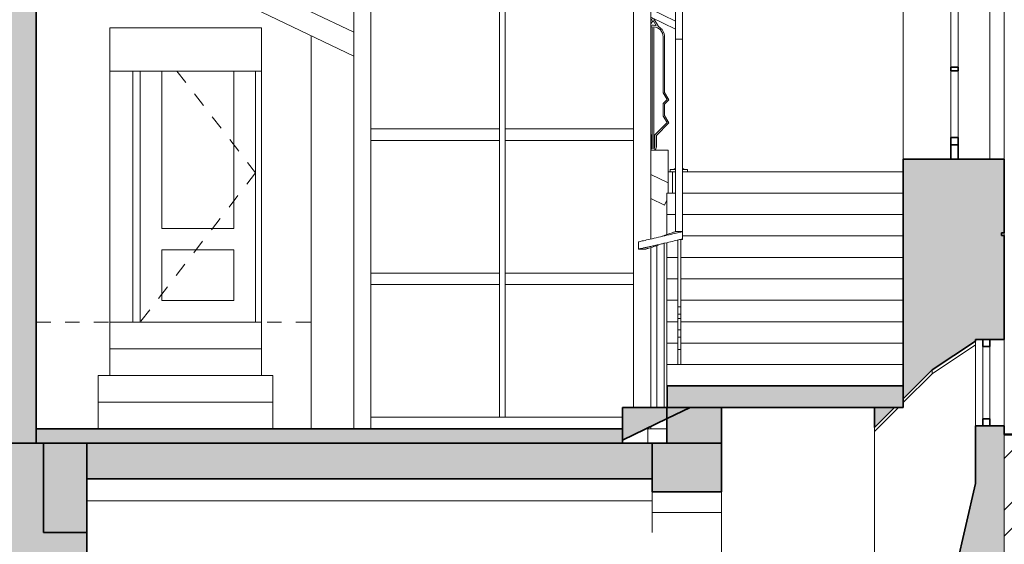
# Model space of a CAD drawing. Header units: metres. Extents: x -2.8 to 28.4, y -7 to 24.8.
# Tile 3 of 14: x 7.9 to 14.7, y -1.5 to 2.1. Entities that reach past the tile are written whole.
import ezdxf

# ---------------------------------------------------------------- set-up
doc = ezdxf.new("R2010")
doc.units = ezdxf.units.M
doc.linetypes.add('AV - Carkovana 2mm', pattern=[0.0027, 0.002, -0.0007])
doc.linetypes.add('AV - Tecka 1mm', pattern=[0.001, 0, -0.001])
for name, color, linetype, lineweight in [('AV-LEGENDY', 7, 'Continuous', 18), ('AV-SRAFY', 7, 'Continuous', 35), ('AV-STAVBA', 7, 'Continuous', 18)]:
    doc.layers.add(name, color=color, linetype=linetype, lineweight=lineweight)
doc.layers.add('AV-MISTNOSTI', color=7, linetype='AV - Tecka 1mm', lineweight=13, true_color=0x85cf54)

# ---------------------------------------------------------------- blocks, each defined once
blk = doc.blocks.new('DO_1-L_Obl__členěné_11 - 800x2070-1022866-Řez A-A_')
at = {"layer": 'AV-STAVBA'}
for p, q in [((8.7082, 1.74), (8.7082, 0)), ((8.7582, 0), (8.7582, 1.74)), ((8.7582, 1.74), (8.7582, 0)), ((8.9082, 0.65), (8.9082, 1.74)), ((9.4082, 1.74), (9.4082, 0.65)), ((9.5582, 1.74), (9.5582, 0)), ((9.5582, 0), (9.5582, 1.74)), ((9.4082, 0.65), (8.9082, 0.65)), ((8.9082, 0.15), (8.9082, 0.5)), ((8.9082, 0.5), (9.4082, 0.5)), ((9.4082, 0.5), (9.4082, 0.15)), ((9.4082, 0.15), (8.9082, 0.15))]:
    blk.add_line(p, q, dxfattribs=at)
at = {"layer": 'AV-STAVBA', "linetype": 'AV - Carkovana 2mm'}
for p, q in [((9.0133, 1.74), (9.5582, 1.035)), ((9.5582, 1.035), (8.7582, 0))]:
    blk.add_line(p, q, dxfattribs=at)
blk = doc.blocks.new('WI_1-1_sklepní_s příčlemi_s klenutým nadpražím_2x šikmý parapet_ nadpraží - 1200x600-1035326-Řez A-A_')
at = {"layer": 'AV-STAVBA', "lineweight": 35}
for p, q in [((14.5982, -0.12), (14.5982, -0.17)), ((14.6482, -0.12), (14.5982, -0.12)), ((14.6482, -0.17), (14.6482, -0.12)), ((14.5982, -0.17), (14.6482, -0.17)), ((14.5982, -0.67), (14.5982, -0.72)), ((14.6482, -0.67), (14.5982, -0.67)), ((14.6482, -0.72), (14.6482, -0.67)), ((14.5982, -0.72), (14.6482, -0.72))]:
    blk.add_line(p, q, dxfattribs=at)
at = {"layer": 'AV-STAVBA'}
for p, q in [((14.5982, -0.67), (14.5982, -0.17)), ((14.6482, -0.17), (14.6482, -0.67))]:
    blk.add_line(p, q, dxfattribs=at)
blk = doc.blocks.new('Obdélníková příčel - Koncepční příčel interiérová 80_40-1045390-Řez A-A_')
at = {"layer": 'AV-STAVBA'}
blk.add_line((11.2682, -0.66), (12.1016, -0.66), dxfattribs=at)
blk = doc.blocks.new('L Corner Mullion - 100x100-1045031-Řez A-A_')
at = {"layer": 'AV-STAVBA'}
for p, q in [((12.1782, 0.29), (12.1782, 1.29)), ((12.2982, 1.29), (12.2982, 0.5762)), ((12.2982, 0.5173), (12.2982, 0.29))]:
    blk.add_line(p, q, dxfattribs=at)
blk = doc.blocks.new('L Corner Mullion - 100x100-V2-Řez A-A_')
at = {"layer": 'AV-STAVBA'}
for p, q in [((12.1782, 1.29), (12.1782, 2.29)), ((12.2982, 2.29), (12.2982, 1.29))]:
    blk.add_line(p, q, dxfattribs=at)
blk = doc.blocks.new('Obdélníková příčel - Koncepční příčel interiérová 80_40-1045391-Řez A-A_')
at = {"layer": 'AV-STAVBA'}
for p, q in [((11.2882, 0.26), (11.2882, 0.34)), ((12.1782, 0.34), (11.2882, 0.34)), ((12.1782, 0.34), (12.1782, 0.26)), ((12.1782, 0.26), (11.2882, 0.26))]:
    blk.add_line(p, q, dxfattribs=at)
blk = doc.blocks.new('L Corner Mullion - 100x100-1045734-Řez A-A_')
at = {"layer": 'AV-STAVBA'}
for p, q in [((10.2382, -0.74), (10.2382, 0.3)), ((10.3582, 0.3), (10.3582, -0.74))]:
    blk.add_line(p, q, dxfattribs=at)
blk = doc.blocks.new('L Corner Mullion - 100x100-1045567-Řez A-A_')
at = {"layer": 'AV-STAVBA'}
for p, q in [((10.2382, 0.3), (10.2382, 1.54)), ((10.3582, 1.54), (10.3582, 0.3))]:
    blk.add_line(p, q, dxfattribs=at)
blk = doc.blocks.new('L Corner Mullion - 100x100-1395334-Řez A-A_')
at = {"layer": 'AV-STAVBA'}
for p, q in [((10.2382, 1.54), (10.2382, 2.3)), ((10.3582, 2.3), (10.3582, 1.54))]:
    blk.add_line(p, q, dxfattribs=at)
blk = doc.blocks.new('Obdélníková příčel - Koncepční příčel interiérová 80_40-1045393-Řez A-A_')
at = {"layer": 'AV-STAVBA'}
for p, q in [((10.3582, -0.74), (10.3582, -0.66)), ((10.3582, -0.66), (11.2682, -0.66))]:
    blk.add_line(p, q, dxfattribs=at)
blk = doc.blocks.new('Obdélníková příčel - Koncepční příčel interiérová 40_40-1045115-Řez A-A_')
at = {"layer": 'AV-STAVBA'}
for p, q in [((11.2482, 0.3), (11.2482, -0.66)), ((11.2882, 0.3), (11.2882, -0.66)), ((11.2882, -0.66), (11.2482, -0.66))]:
    blk.add_line(p, q, dxfattribs=at)
blk = doc.blocks.new('Obdélníková příčel - Koncepční příčel interiérová 40_40-1045116-Řez A-A_')
at = {"layer": 'AV-STAVBA'}
for p, q in [((11.2482, 1.3), (11.2482, 0.3)), ((11.2882, 1.3), (11.2882, 0.3))]:
    blk.add_line(p, q, dxfattribs=at)
blk = doc.blocks.new('WI_2222_bez středního sloupku - 1400x3440-1056768-Řez A-A_')
at = {"layer": 'AV-STAVBA', "lineweight": 35}
for p, q in [((14.3782, 4.5125), (14.3782, 4.4606)), ((14.4282, 4.5125), (14.3782, 4.5125)), ((14.4282, 4.4606), (14.4282, 4.5125)), ((14.3782, 4.4606), (14.4282, 4.4606)), ((14.3782, 4.4606), (14.3782, 4.4085)), ((14.4282, 4.4606), (14.3782, 4.4606)), ((14.4282, 4.4085), (14.4282, 4.4606)), ((14.3782, 4.4085), (14.4282, 4.4085)), ((14.3782, 3.7925), (14.3782, 3.7675)), ((14.4282, 3.7925), (14.3782, 3.7925)), ((14.3782, 3.7675), (14.4282, 3.7675)), ((14.4282, 3.7675), (14.4282, 3.7925)), ((14.3782, 3.18), (14.3782, 3.13)), ((14.4282, 3.18), (14.3782, 3.18)), ((14.4282, 3.13), (14.4282, 3.18)), ((14.3782, 3.13), (14.3782, 2.98)), ((14.4282, 3.13), (14.3782, 3.13)), ((14.3782, 3.13), (14.4282, 3.13)), ((14.4282, 2.98), (14.4282, 3.13)), ((14.3782, 2.98), (14.4282, 2.98)), ((14.3782, 2.98), (14.3782, 2.93)), ((14.4282, 2.98), (14.3782, 2.98)), ((14.4282, 2.93), (14.4282, 2.98)), ((14.3782, 2.93), (14.4282, 2.93)), ((14.3782, 2.43), (14.3782, 2.38)), ((14.4282, 2.43), (14.3782, 2.43)), ((14.4282, 2.38), (14.4282, 2.43)), ((14.3782, 2.38), (14.3782, 2.28)), ((14.4282, 2.38), (14.3782, 2.38)), ((14.3782, 2.38), (14.4282, 2.38)), ((14.4282, 2.28), (14.4282, 2.38)), ((14.3782, 2.28), (14.4282, 2.28)), ((14.3782, 2.28), (14.3782, 2.23)), ((14.4282, 2.28), (14.3782, 2.28)), ((14.4282, 2.23), (14.4282, 2.28)), ((14.3782, 2.23), (14.4282, 2.23)), ((14.3782, 1.7675), (14.3782, 1.7425)), ((14.4282, 1.7675), (14.3782, 1.7675)), ((14.3782, 1.7425), (14.4282, 1.7425)), ((14.4282, 1.7425), (14.4282, 1.7675)), ((14.3782, 1.28), (14.3782, 1.23)), ((14.4282, 1.28), (14.3782, 1.28)), ((14.3782, 1.23), (14.3782, 1.13)), ((14.4282, 1.23), (14.3782, 1.23)), ((14.3782, 1.23), (14.4282, 1.23)), ((14.4282, 1.23), (14.4282, 1.28)), ((14.4282, 1.13), (14.4282, 1.23)), ((14.3782, 1.13), (14.4282, 1.13))]:
    blk.add_line(p, q, dxfattribs=at)
at = {"layer": 'AV-STAVBA'}
for p, q in [((14.3782, 3.7925), (14.3782, 4.4085)), ((14.4282, 4.4085), (14.4282, 3.7925)), ((14.3782, 3.18), (14.3782, 3.7675)), ((14.4282, 3.7675), (14.4282, 3.18)), ((14.3782, 2.43), (14.3782, 2.93)), ((14.4282, 2.93), (14.4282, 2.43)), ((14.3782, 1.7675), (14.3782, 2.23)), ((14.4282, 2.23), (14.4282, 1.7675)), ((14.3782, 1.28), (14.3782, 1.7425)), ((14.4282, 1.7425), (14.4282, 1.28))]:
    blk.add_line(p, q, dxfattribs=at)
blk = doc.blocks.new('Railing - BA_Panel zábradlí-1390620-Řez A-A_')
at = {"layer": 'AV-STAVBA'}
for p, q in [((12.4856, 0.5684), (12.4856, 0.5201)), ((12.5056, 0.5201), (12.5056, 0.574)), ((12.4856, 0.1057), (12.4856, 0.5201)), ((12.5056, 0.5201), (12.5056, 0.1057)), ((12.4856, 0.0557), (12.4856, 0.1057)), ((12.5056, 0.1057), (12.4856, 0.1057)), ((12.5056, 0.1057), (12.5056, 0.0557)), ((12.4856, 0.0257), (12.4856, 0.0557)), ((12.5056, 0.0557), (12.4856, 0.0557)), ((12.4856, -0.0543), (12.4856, 0.0257)), ((12.5056, 0.0257), (12.4856, 0.0257)), ((12.5056, 0.0557), (12.5056, 0.0257)), ((12.5056, 0.0257), (12.5056, -0.0543)), ((12.4856, -0.1043), (12.4856, -0.0543)), ((12.5056, -0.0543), (12.4856, -0.0543)), ((12.5056, -0.0543), (12.5056, -0.1043)), ((12.4856, -0.1907), (12.4856, -0.1043)), ((12.5056, -0.1043), (12.4856, -0.1043)), ((12.5056, -0.1043), (12.5056, -0.1907)), ((12.4856, -0.2707), (12.4856, -0.1907)), ((12.4856, -0.1907), (12.5056, -0.1907)), ((12.5056, -0.1907), (12.5056, -0.2707)), ((12.4856, -0.2707), (12.4856, -0.2943)), ((12.5056, -0.2943), (12.5056, -0.2707))]:
    blk.add_line(p, q, dxfattribs=at)
blk = doc.blocks.new('Railing - BA_Zdobný sloupek zábradlí-V24-Řez A-A_')
at = {"layer": 'AV-STAVBA'}
for p, q in [((12.4832, 2.2055), (12.4832, 2.1629)), ((12.4832, 2.2055), (12.5032, 2.2055)), ((12.5032, 2.1629), (12.5032, 2.2055)), ((12.4682, 2.1629), (12.5182, 2.1629)), ((12.4682, 2.1629), (12.4682, 2.0872)), ((12.5182, 1.9629), (12.5182, 2.1629)), ((12.4682, 2.0318), (12.4682, 1.9629)), ((12.4332, 1.0579), (12.4332, 1.0429)), ((12.4332, 1.0579), (12.4676, 1.0579)), ((12.4682, 1.0684), (12.4532, 1.0579)), ((12.4676, 1.0429), (12.4558, 1.0429)), ((12.5332, 1.0579), (12.5182, 1.0684)), ((12.5189, 1.0579), (12.5532, 1.0579)), ((12.5306, 1.0429), (12.5189, 1.0429)), ((12.5532, 1.0429), (12.5532, 1.0579))]:
    blk.add_line(p, q, dxfattribs=at)
at = {"layer": 'AV-STAVBA', "flags": 128}
for points in [[(12.4832, 2.2055), (12.4825, 2.206), (12.4819, 2.2064), (12.4812, 2.2069), (12.4806, 2.2074), (12.48, 2.2079), (12.4794, 2.2084), (12.4788, 2.209), (12.4783, 2.2096), (12.4777, 2.2102), (12.4773, 2.2108), (12.4768, 2.2114), (12.4763, 2.2121), (12.4759, 2.2128), (12.4755, 2.2135), (12.4752, 2.2142), (12.4748, 2.2149), (12.4745, 2.2157), (12.4743, 2.2164), (12.474, 2.2172), (12.4738, 2.218), (12.4736, 2.2187), (12.4735, 2.2195), (12.4734, 2.2203), (12.4733, 2.2211), (12.4732, 2.2219), (12.4732, 2.2227), (12.4732, 2.2235), (12.4733, 2.2243), (12.4733, 2.2251), (12.4734, 2.2259), (12.4736, 2.2267), (12.4737, 2.2275), (12.4739, 2.2282), (12.4742, 2.229), (12.4744, 2.2298), (12.4747, 2.2305), (12.4751, 2.2312), (12.4754, 2.232), (12.4758, 2.2327), (12.4762, 2.2334), (12.4766, 2.234), (12.4771, 2.2347), (12.4776, 2.2353), (12.4781, 2.2359), (12.4786, 2.2365), (12.4792, 2.2371), (12.4798, 2.2377), (12.4804, 2.2382), (12.481, 2.2387), (12.4816, 2.2392), (12.4823, 2.2396), (12.483, 2.24), (12.4837, 2.2404), (12.4844, 2.2408), (12.4851, 2.2411), (12.4858, 2.2414), (12.4866, 2.2417), (12.4873, 2.242), (12.4881, 2.2422), (12.4889, 2.2424), (12.4897, 2.2425), (12.4905, 2.2427), (12.4912, 2.2428), (12.492, 2.2428), (12.4928, 2.2429), (12.4932, 2.2429)], [(12.4932, 2.2429), (12.494, 2.2428), (12.4948, 2.2428), (12.4956, 2.2427), (12.4964, 2.2426), (12.4972, 2.2425), (12.498, 2.2423), (12.4987, 2.2421), (12.4995, 2.2418), (12.5003, 2.2416), (12.501, 2.2413), (12.5017, 2.241), (12.5024, 2.2406), (12.5031, 2.2402), (12.5038, 2.2398), (12.5045, 2.2394), (12.5052, 2.2389), (12.5058, 2.2384), (12.5064, 2.2379), (12.507, 2.2374), (12.5076, 2.2368), (12.5081, 2.2362), (12.5086, 2.2356), (12.5091, 2.235), (12.5096, 2.2343), (12.51, 2.2337), (12.5105, 2.233), (12.5108, 2.2323), (12.5112, 2.2316), (12.5115, 2.2308), (12.5118, 2.2301), (12.5121, 2.2294), (12.5124, 2.2286), (12.5126, 2.2278), (12.5128, 2.227), (12.5129, 2.2263), (12.513, 2.2255), (12.5131, 2.2247), (12.5132, 2.2239), (12.5132, 2.2231), (12.5132, 2.2223), (12.5132, 2.2215), (12.5131, 2.2207), (12.513, 2.2199), (12.5128, 2.2191), (12.5127, 2.2183), (12.5125, 2.2175), (12.5123, 2.2168), (12.512, 2.216), (12.5117, 2.2153), (12.5114, 2.2145), (12.511, 2.2138), (12.5107, 2.2131), (12.5103, 2.2124), (12.5098, 2.2117), (12.5094, 2.2111), (12.5089, 2.2104), (12.5084, 2.2098), (12.5079, 2.2092), (12.5073, 2.2087), (12.5067, 2.2081), (12.5061, 2.2076), (12.5055, 2.2071), (12.5049, 2.2066), (12.5042, 2.2061), (12.5035, 2.2057), (12.5032, 2.2055)]]:
    blk.add_lwpolyline(points, dxfattribs=at)
blk = doc.blocks.new('Railing - Railing-1388629-Řez A-A_')
at = {"layer": 'AV-STAVBA'}
for p, q in [((12.5182, 1.9629), (12.4682, 1.9629)), ((12.4682, 1.9629), (12.4682, 0.6291)), ((12.5182, 0.6291), (12.5182, 1.9629)), ((12.5182, 0.6291), (12.4682, 0.6291)), ((12.4682, 0.6291), (12.4682, 0.6265)), ((12.5182, 0.5737), (12.5182, 0.6291)), ((12.5044, 0.5737), (12.5182, 0.5737))]:
    blk.add_line(p, q, dxfattribs=at)
for name in ['Railing - BA_Zdobný sloupek zábradlí-V24-Řez A-A_', 'Railing - BA_Panel zábradlí-1390620-Řez A-A_']:
    blk.add_blockref(name, (0, 0))
blk = doc.blocks.new('Railing - BA_Panel zábradlí-1390691-Řez A-A_')
at = {"layer": 'AV-STAVBA'}
for p, q in [((9.8307, 3.2959), (9.7955, 3.2373)), ((9.811, 3.2436), (9.8332, 3.2807)), ((9.8332, 3.2807), (9.8555, 3.2436)), ((9.8709, 3.2373), (9.8378, 3.2924)), ((9.8282, 3.2366), (9.8282, 2.391)), ((9.8382, 2.391), (9.8382, 3.2366)), ((9.7532, 3.1667), (9.7532, 2.78)), ((9.7632, 2.7772), (9.7632, 3.1667)), ((9.9032, 3.1667), (9.9032, 2.7772)), ((9.9132, 2.78), (9.9132, 3.1667)), ((9.7532, 2.78), (9.7232, 2.73)), ((9.7232, 2.73), (9.7532, 2.7)), ((9.7358, 2.7316), (9.7632, 2.7772)), ((9.7632, 2.7041), (9.7358, 2.7316)), ((9.9032, 2.7772), (9.9306, 2.7316)), ((9.9306, 2.7316), (9.9032, 2.7041)), ((9.9432, 2.73), (9.9132, 2.78)), ((9.9132, 2.7), (9.9432, 2.73)), ((9.7532, 2.7), (9.7532, 2.62)), ((9.7632, 2.6172), (9.7632, 2.7041)), ((9.9032, 2.7041), (9.9032, 2.6172)), ((9.9132, 2.62), (9.9132, 2.7)), ((9.7532, 2.62), (9.7232, 2.57)), ((9.7358, 2.5716), (9.7632, 2.6172)), ((9.9032, 2.6172), (9.9306, 2.5716)), ((9.9432, 2.57), (9.9132, 2.62)), ((9.7232, 2.57), (9.8096, 2.4836)), ((9.8196, 2.4877), (9.7358, 2.5716)), ((9.9306, 2.5716), (9.8468, 2.4877)), ((9.8568, 2.4836), (9.9432, 2.57)), ((9.8096, 2.4836), (9.8096, 2.4036)), ((9.8196, 2.4036), (9.8196, 2.4877)), ((9.8468, 2.4877), (9.8468, 2.4036)), ((9.8568, 2.4036), (9.8568, 2.4836))]:
    blk.add_line(p, q, dxfattribs=at)
for centre, radius, start, end in [((9.8332, 3.1667), 0.08, 118.09006, 180), ((9.8332, 3.1667), 0.07, 94.09604, 180), ((9.8332, 3.1667), 0.08, 73.85468, 106.14532), ((9.8332, 3.1667), 0.07, 0, 85.90396), ((9.8332, 3.1667), 0.08, 360, 61.90994), ((9.8332, 2.4036), 0.0236, 180, 360), ((9.8332, 2.4036), 0.0136, 180, 248.37972), ((9.8332, 2.4036), 0.0136, 291.62028, 0)]:
    blk.add_arc(centre, radius, start, end, dxfattribs=at)
blk = doc.blocks.new('Railing - BA_Panel zábradlí-V25-Řez A-A_')
at = {"layer": 'AV-STAVBA'}
for p, q in [((10.1407, 3.1473), (10.1055, 3.0887)), ((10.1809, 3.0887), (10.1478, 3.1439)), ((10.121, 3.095), (10.1432, 3.1321)), ((10.1382, 3.088), (10.1382, 2.2424)), ((10.1432, 3.1321), (10.1655, 3.095)), ((10.1482, 2.2424), (10.1482, 3.088)), ((10.0632, 3.0182), (10.0632, 2.6314)), ((10.0732, 2.6287), (10.0732, 3.0182)), ((10.2132, 3.0182), (10.2132, 2.6287)), ((10.2232, 2.6314), (10.2232, 3.0182)), ((10.0632, 2.6314), (10.0332, 2.5814)), ((10.0458, 2.583), (10.0732, 2.6287)), ((10.2132, 2.6287), (10.2382, 2.587)), ((10.2382, 2.6064), (10.2232, 2.6314)), ((10.0332, 2.5814), (10.0632, 2.5514)), ((10.0732, 2.5556), (10.0458, 2.583)), ((10.0632, 2.5514), (10.0632, 2.4714)), ((10.0732, 2.4687), (10.0732, 2.5556)), ((10.2382, 2.5806), (10.2132, 2.5556)), ((10.2132, 2.5556), (10.2132, 2.4687)), ((10.2232, 2.5514), (10.2382, 2.5664)), ((10.2232, 2.4714), (10.2232, 2.5514)), ((10.0632, 2.4714), (10.0332, 2.4214)), ((10.0458, 2.423), (10.0732, 2.4687)), ((10.2132, 2.4687), (10.2382, 2.427)), ((10.2382, 2.4464), (10.2232, 2.4714)), ((10.0332, 2.4214), (10.1196, 2.335)), ((10.1296, 2.3391), (10.0458, 2.423)), ((10.2382, 2.4206), (10.1568, 2.3391)), ((10.1668, 2.335), (10.2382, 2.4064)), ((10.1196, 2.335), (10.1196, 2.255)), ((10.1296, 2.255), (10.1296, 2.3391)), ((10.1568, 2.3391), (10.1568, 2.255)), ((10.1668, 2.255), (10.1668, 2.335))]:
    blk.add_line(p, q, dxfattribs=at)
for centre, radius, start, end in [((10.1432, 3.0182), 0.08, 118.09006, 180), ((10.1432, 3.0182), 0.07, 94.09604, 180), ((10.1432, 3.0182), 0.08, 73.85468, 106.14532), ((10.1432, 3.0182), 0.07, 0, 85.90396), ((10.1432, 3.0182), 0.08, 360, 61.90994), ((10.1432, 2.255), 0.0236, 180, 360), ((10.1432, 2.255), 0.0136, 180, 248.37972), ((10.1432, 2.255), 0.0136, 291.62028, 0)]:
    blk.add_arc(centre, radius, start, end, dxfattribs=at)
blk = doc.blocks.new('Railing - BA_Panel zábradlí-V26-Řez A-A_')
at = {"layer": 'AV-STAVBA'}
for p, q in [((12.3107, 2.1073), (12.2982, 2.0865)), ((12.2982, 2.0671), (12.3132, 2.0921)), ((12.3082, 2.048), (12.3082, 1.2024)), ((12.3132, 2.0921), (12.3355, 2.055)), ((12.3509, 2.0487), (12.3178, 2.1039)), ((12.3182, 1.2024), (12.3182, 2.048)), ((12.3832, 1.9782), (12.3832, 1.5887)), ((12.3932, 1.5914), (12.3932, 1.9782)), ((12.3832, 1.5887), (12.4106, 1.543)), ((12.4232, 1.5414), (12.3932, 1.5914)), ((12.4106, 1.543), (12.3832, 1.5156)), ((12.3832, 1.5156), (12.3832, 1.4287)), ((12.3932, 1.5114), (12.4232, 1.5414)), ((12.3932, 1.4314), (12.3932, 1.5114)), ((12.4106, 1.383), (12.3268, 1.2991)), ((12.3368, 1.295), (12.4232, 1.3814)), ((12.3832, 1.4287), (12.4106, 1.383)), ((12.4232, 1.3814), (12.3932, 1.4314)), ((12.2996, 1.2991), (12.2982, 1.3006)), ((12.2996, 1.215), (12.2996, 1.2991)), ((12.3268, 1.2991), (12.3268, 1.215)), ((12.3368, 1.215), (12.3368, 1.295))]:
    blk.add_line(p, q, dxfattribs=at)
for centre, radius, start, end in [((12.3132, 1.9782), 0.08, 73.85468, 100.85507), ((12.3132, 1.9782), 0.07, 94.09604, 102.4634), ((12.3132, 1.9782), 0.07, 0, 85.90396), ((12.3132, 1.9782), 0.08, 360, 61.90994), ((12.3132, 1.215), 0.0236, 230.12132, 360), ((12.3132, 1.215), 0.0136, 180, 248.37972), ((12.3132, 1.215), 0.0136, 291.62028, 0)]:
    blk.add_arc(centre, radius, start, end, dxfattribs=at)
blk = doc.blocks.new('Railing - Railing-1390515-Řez A-A_')
at = {"layer": 'AV-STAVBA'}
for p, q in [((9.6682, 3.4292), (10.2382, 3.156)), ((9.6682, 3.3737), (10.2382, 3.1005)), ((12.2982, 2.1687), (12.4682, 2.0872)), ((12.2982, 2.1133), (12.4682, 2.0318)), ((12.4682, 2.0872), (12.4682, 2.0318))]:
    blk.add_line(p, q, dxfattribs=at)
for name in ['Railing - BA_Panel zábradlí-1390691-Řez A-A_', 'Railing - BA_Panel zábradlí-V25-Řez A-A_', 'Railing - BA_Panel zábradlí-V26-Řez A-A_']:
    blk.add_blockref(name, (0, 0))
blk = doc.blocks.new('L Corner Mullion - 100x100-1398213-Řez A-A_')
at = {"layer": 'AV-STAVBA'}
for p, q in [((12.1782, -0.5914), (12.1782, 0.29)), ((12.2982, 0.29), (12.2982, -0.5914)), ((12.2982, -0.74), (12.2635, -0.74)), ((12.2982, -0.7234), (12.2982, -0.74))]:
    blk.add_line(p, q, dxfattribs=at)
blk = doc.blocks.new('Railing - R_25 mm-1399304-Řez A-A_')
at = {"layer": 'AV-STAVBA'}
for p, q in [((12.3907, -0.5914), (12.3907, 0.5488)), ((12.3407, 0.5349), (12.3407, -0.5914))]:
    blk.add_line(p, q, dxfattribs=at)
blk = doc.blocks.new('Railing - Railing-1399114-Řez A-A_')
at = {"layer": 'AV-STAVBA'}
for p, q in [((12.5182, 0.6271), (12.4682, 0.6271)), ((12.5182, 0.5771), (12.5182, 0.6271)), ((12.2132, 0.5566), (12.2132, 0.5066)), ((12.2132, 0.5566), (12.2132, 0.5066)), ((12.2132, 0.5066), (12.2632, 0.5066)), ((12.2132, 0.5066), (12.2632, 0.5066))]:
    blk.add_line(p, q, dxfattribs=at)
for points in [[(12.4682, 0.6271), (12.4682, 0.6271), (12.4629, 0.6253), (12.4401, 0.6175), (12.406, 0.6057), (12.3791, 0.5965), (12.3657, 0.5919)], [(12.3657, 0.5919), (12.3857, 0.5965), (12.4256, 0.6057), (12.4763, 0.6175), (12.5103, 0.6253), (12.5182, 0.6271), (12.5182, 0.6271)], [(12.2132, 0.5566), (12.2132, 0.5566), (12.2211, 0.5584), (12.2551, 0.5663), (12.3058, 0.578), (12.3457, 0.5872), (12.3657, 0.5919)]]:
    blk.add_open_spline(points, degree=3, dxfattribs=at)
for points, knots in [([(12.2132, 0.5066), (12.2132, 0.5066), (12.2155, 0.5071), (12.2258, 0.5093), (12.2422, 0.5129), (12.264, 0.5177), (12.2898, 0.5234), (12.3185, 0.5298), (12.3488, 0.5367), (12.3894, 0.546), (12.4375, 0.5573), (12.4832, 0.5684), (12.5118, 0.5755), (12.5182, 0.5771), (12.5182, 0.5771)], [-3.141593, -3.141593, -3.141593, -3.141593, -2.945243, -2.748894, -2.552544, -2.356194, -2.159845, -1.963495, -1.767146, -1.570796, -1.178097, -0.785398, -0.392699, 0, 0, 0, 0]), ([(12.2632, 0.5066), (12.2632, 0.5066), (12.27, 0.5086), (12.2982, 0.5172), (12.3288, 0.5269), (12.3473, 0.533), (12.352, 0.5345)], [-3.141593, -3.141593, -3.141593, -3.141593, -2.748894, -2.356194, -1.963495, -1.82923, -1.82923, -1.82923, -1.82923])]:
    blk.add_open_spline(points, degree=3, knots=knots, dxfattribs=at)
blk.add_blockref('Railing - R_25 mm-1399304-Řez A-A_', (0, 0))

msp = doc.modelspace()

# ---------------------------------------------------------------- hatches: boundary and pattern name
at = {"layer": 'AV-LEGENDY', "lineweight": 13}
h = msp.add_hatch(dxfattribs=at)
h.set_pattern_fill('FP_1', color=256, style=0, pattern_type=2)
h.set_pattern_definition([(45, (8.017, 9.925), (-0.35921, 0.35921), []), (45, (8.197, 9.925), (-0.35921, 0.35921), []), (45, (8.376, 9.925), (-0.35921, 0.35921), [])])
h.paths.add_polyline_path([(28.4466, -6.98), (28.4466, -0.78), (14.7482, -0.78), (14.7482, -4.15), (0.4482, -4.15), (0.4482, -0.8), (-2.8437, -0.8), (-2.8437, -6.98), (25.0817, -6.98)])
at = {"layer": 'AV-SRAFY', "lineweight": 18}
h = msp.add_hatch(color=256, dxfattribs=at)
h.paths.add_polyline_path([(14.0482, -0.5314), (14.2482, -0.3314), (14.5482, -0.1307), (14.5482, -0.12), (14.7482, -0.12), (14.7482, 0.6), (14.7282, 0.6), (14.7282, 0.62), (14.7482, 0.62), (14.7482, 1.13), (14.0482, 1.13), (14.0482, -0.4918)])
h.paths.add_polyline_path([(14.3879, 4.5125), (14.6482, 4.5125), (14.7482, 4.6159), (14.7482, 5.5), (14.2982, 5.5), (14.2982, 5.4), (14.0482, 5.4), (14.0482, 4.57), (14.3782, 4.57), (14.3782, 4.5125)])
for points in [[(8.0382, -0.84), (8.0382, 5.4), (7.3582, 5.4), (7.3582, -0.84), (7.6547, -0.84)], [(12.4082, -0.84), (12.7882, -0.84), (12.7882, -0.5929), (12.4082, -0.5929), (12.4082, -0.6723)], [(12.1016, -0.84), (12.1016, -0.74), (8.0382, -0.74), (8.0382, -0.84), (12.0115, -0.84)], [(7.4567, -4.05), (8.3882, -4.05), (8.3882, -0.84), (7.2882, -0.84), (7.2882, -4.05)], [(8.3882, -1.46), (8.3882, -1.0874), (12.3082, -1.0874), (12.3082, -0.84), (8.0882, -0.84), (8.0882, -1.46)], [(12.6056, -1.1778), (12.7882, -1.1778), (12.7882, -0.84), (12.3082, -0.84), (12.3082, -1.1778), (12.4075, -1.1778)]]:
    msp.add_hatch(color=256, dxfattribs=at).paths.add_polyline_path(points)
h = msp.add_hatch(color=256, dxfattribs=at)
h.paths.add_polyline_path([(13.8482, -4.15), (14.7482, -4.15), (14.7482, -0.72), (14.5482, -0.72), (14.5482, -1.12), (14.2482, -2.42), (13.8482, -4.02)])
h.paths.add_polyline_path([(13.8482, -0.7314), (13.9868, -0.5929), (13.8482, -0.5929), (13.8482, -0.6723)])
at = {"layer": 'AV-STAVBA'}
for points in [[(12.4116, -0.6691), (12.5706, -0.5929), (14.0482, -0.5929), (14.0482, -0.4429), (12.4116, -0.4429), (12.4116, -0.5914)], [(12.1016, -0.8176), (12.4116, -0.6691), (12.4116, -0.5914), (12.1016, -0.5914), (12.1016, -0.6723)]]:
    msp.add_hatch(color=256, dxfattribs=at).paths.add_polyline_path(points)

# ---------------------------------------------------------------- linework, layer by layer
at = {"layer": 'AV-MISTNOSTI'}
msp.add_line((8.0382, 0), (9.9432, 0), dxfattribs=at)
at = {"layer": 'AV-STAVBA', "lineweight": 35}
for p, q in [((8.0382, 17.45), (8.0382, -0.84)), ((14.0482, 1.13), (14.0482, -0.5314)), ((14.7482, 1.13), (14.0482, 1.13)), ((14.7482, 0.62), (14.7482, 1.13)), ((14.7282, 0.6), (14.7282, 0.62)), ((14.7282, 0.62), (14.7482, 0.62)), ((14.7482, 0.6), (14.7282, 0.6)), ((14.7482, -0.12), (14.7482, 0.6)), ((14.2482, -0.3314), (14.5482, -0.1314)), ((14.5482, -0.1314), (14.5482, -0.12)), ((14.5482, -0.12), (14.7482, -0.12)), ((14.0482, -0.5314), (14.2482, -0.3314)), ((14.0482, -0.4429), (12.4116, -0.4429)), ((12.4116, -0.4429), (12.4116, -0.5914)), ((14.0482, -0.5929), (14.0482, -0.4429)), ((12.4116, -0.5914), (12.1016, -0.5914)), ((12.1016, -0.5914), (12.1016, -0.8176)), ((12.4082, -0.5929), (12.4082, -0.84)), ((12.7882, -0.5929), (12.4082, -0.5929)), ((12.4116, -0.6691), (12.5706, -0.5929)), ((12.5706, -0.5929), (14.0482, -0.5929)), ((12.7882, -1.1778), (12.7882, -0.5929)), ((13.8482, -0.5929), (13.8482, -0.7314)), ((13.8482, -0.7314), (13.9868, -0.5929)), ((13.9868, -0.5929), (13.8482, -0.5929)), ((12.1016, -0.8176), (12.4116, -0.6691)), ((12.1016, -0.74), (8.0382, -0.74)), ((12.1016, -0.84), (12.1016, -0.74)), ((14.7482, -0.72), (14.5482, -0.72)), ((14.5482, -0.72), (14.5482, -1.12)), ((14.7482, -0.78), (14.7482, -0.72)), ((7.2882, -0.84), (12.7882, -0.84)), ((8.0882, -0.84), (8.0882, -1.46)), ((8.3882, -0.84), (8.3882, -4.05)), ((12.3082, -1.1778), (12.3082, -0.84)), ((8.3882, -1.0874), (12.3082, -1.0874)), ((14.5482, -1.12), (14.2482, -2.42)), ((12.3082, -1.1778), (12.7882, -1.1778)), ((8.0882, -1.46), (8.3882, -1.46))]:
    msp.add_line(p, q, dxfattribs=at)
at = {"layer": 'AV-STAVBA'}
for p, q in [((14.7482, 4.6159), (14.7482, 1.13)), ((14.0482, 1.13), (14.0482, 4.57)), ((14.6482, 1.13), (14.6482, 4.5136)), ((9.5479, 2.1743), (10.2382, 1.8435)), ((10.2382, 2.0098), (9.9377, 2.1538)), ((8.5482, 2.04), (9.5982, 2.04)), ((8.5482, 2.04), (8.5482, -0.37)), ((9.5982, -0.37), (9.5982, 2.04)), ((9.9432, -0.74), (9.9432, 1.9848)), ((8.5482, 1.74), (9.5982, 1.74)), ((8.7082, 0), (8.7082, 1.74)), ((12.2982, 1.1914), (12.4177, 1.1914)), ((12.4177, 0.9652), (12.4177, 1.1914)), ((12.4177, 1.0429), (12.4482, 1.0429)), ((12.4177, 0.8943), (12.4177, 1.0429)), ((12.4482, 1.0429), (12.4563, 1.0429)), ((12.4482, 1.0429), (12.4482, 0.8943)), ((12.5301, 1.0429), (14.0482, 1.0429)), ((12.2982, 1.0225), (12.4177, 0.9652)), ((12.4082, 0.8943), (12.4682, 0.8943)), ((12.4082, 0.7457), (12.4082, 0.8943)), ((12.5182, 0.8943), (14.0482, 0.8943)), ((12.2982, 0.8562), (12.3918, 0.8113)), ((12.4082, 0.8456), (12.3918, 0.8113)), ((12.4082, 0.7457), (12.4682, 0.7457)), ((12.4082, 0.6065), (12.4082, 0.7457)), ((12.5182, 0.7457), (14.0482, 0.7457)), ((14.7482, 0.62), (14.7482, 0.6)), ((12.4082, 0.4486), (12.4082, 0.5505)), ((12.5182, 0.5971), (14.0482, 0.5971)), ((12.4082, 0.4486), (12.4856, 0.4486)), ((12.4082, 0.3), (12.4082, 0.4486)), ((12.5056, 0.4486), (14.0482, 0.4486)), ((12.4082, 0.3), (12.4856, 0.3)), ((12.4082, 0.1514), (12.4082, 0.3)), ((12.5056, 0.3), (14.0482, 0.3)), ((12.4082, 0.1514), (12.4856, 0.1514)), ((12.4082, 0.0029), (12.4082, 0.1514)), ((12.5056, 0.1514), (14.0482, 0.1514)), ((8.5482, 0), (9.5982, 0)), ((12.4082, 0.0029), (12.4856, 0.0029)), ((12.4082, -0.1457), (12.4082, 0.0029)), ((12.5056, 0.0029), (14.0482, 0.0029)), ((14.5482, -0.1314), (14.5482, -0.72)), ((14.7482, -0.12), (14.7482, -0.72)), ((8.5482, -0.185), (9.5982, -0.185)), ((12.4082, -0.1457), (12.4856, -0.1457)), ((12.4082, -0.2943), (12.4082, -0.1457)), ((12.5056, -0.1457), (14.0482, -0.1457)), ((14.5482, -0.1586), (14.2482, -0.3586)), ((12.4082, -0.2943), (14.0482, -0.2943)), ((12.4082, -0.5205), (12.4082, -0.2943)), ((14.2482, -0.3311), (14.2482, -0.3586)), ((8.4682, -0.37), (9.6782, -0.37)), ((8.4682, -0.555), (8.4682, -0.37)), ((9.6782, -0.555), (9.6782, -0.37)), ((14.2482, -0.3586), (14.0482, -0.5586)), ((12.4082, -0.5914), (12.4082, -0.5205)), ((12.4082, -0.5205), (12.4116, -0.5205)), ((8.4682, -0.555), (9.6782, -0.555)), ((8.4682, -0.74), (8.4682, -0.555)), ((9.6782, -0.74), (9.6782, -0.555)), ((14.0139, -0.5929), (13.8482, -0.7586)), ((12.2782, -0.74), (12.2782, -0.84)), ((12.2982, -0.74), (12.4082, -0.74)), ((13.8482, -4), (13.8482, -0.7314)), ((12.3082, -1.1778), (12.3082, -1.46)), ((12.7882, -1.1778), (12.7882, -4)), ((8.3882, -1.24), (12.3082, -1.24)), ((12.3082, -1.32), (12.7882, -1.32))]:
    msp.add_line(p, q, dxfattribs=at)
at = {"layer": 'AV-STAVBA', "lineweight": 13}
msp.add_line((14.7482, -0.78), (14.7482, -4.15), dxfattribs=at)
at = {"layer": 'AV-STAVBA', "lineweight": 50}
msp.add_line((28.4466, -0.78), (14.7482, -0.78), dxfattribs=at)

# ---------------------------------------------------------------- block references
at = {"layer": 'AV-STAVBA'}
for name, p in [('WI_2222_bez středního sloupku - 1400x3440-1056768-Řez A-A_', (0, 0)), ('Railing - Railing-1390515-Řez A-A_', (0, 0)), ('L Corner Mullion - 100x100-1395334-Řez A-A_', (0, 0)), ('Obdélníková příčel - Koncepční příčel interiérová 40_40-1045116-Řez A-A_', (0, 1)), ('L Corner Mullion - 100x100-V2-Řez A-A_', (0, 0)), ('Railing - Railing-1388629-Řez A-A_', (0, 0)), ('L Corner Mullion - 100x100-1045567-Řez A-A_', (0, 0)), ('Obdélníková příčel - Koncepční příčel interiérová 80_40-1045391-Řez A-A_', (-0.93, 1)), ('Obdélníková příčel - Koncepční příčel interiérová 40_40-1045116-Řez A-A_', (0, 0)), ('Obdélníková příčel - Koncepční příčel interiérová 80_40-1045391-Řez A-A_', (0, 1)), ('L Corner Mullion - 100x100-1045031-Řez A-A_', (0, 0)), ('Railing - Railing-1399114-Řez A-A_', (0, 0)), ('L Corner Mullion - 100x100-1045734-Řez A-A_', (0, 0)), ('Obdélníková příčel - Koncepční příčel interiérová 80_40-1045391-Řez A-A_', (-0.93, 0)), ('Obdélníková příčel - Koncepční příčel interiérová 40_40-1045115-Řez A-A_', (0, 0)), ('Obdélníková příčel - Koncepční příčel interiérová 80_40-1045391-Řez A-A_', (0, 0)), ('L Corner Mullion - 100x100-1398213-Řez A-A_', (0, 0)), ('WI_1-1_sklepní_s příčlemi_s klenutým nadpražím_2x šikmý parapet_ nadpraží - 1200x600-1035326-Řez A-A_', (0, 0)), ('Obdélníková příčel - Koncepční příčel interiérová 80_40-1045393-Řez A-A_', (0, 0)), ('Obdélníková příčel - Koncepční příčel interiérová 80_40-1045390-Řez A-A_', (0, 0))]:
    msp.add_blockref(name, p, dxfattribs=at)
at = {"layer": 'AV-STAVBA', "linetype": 'AV - Carkovana 2mm'}
msp.add_blockref('DO_1-L_Obl__členěné_11 - 800x2070-1022866-Řez A-A_', (0, 0), dxfattribs=at)

doc.saveas('drawing.dxf')
